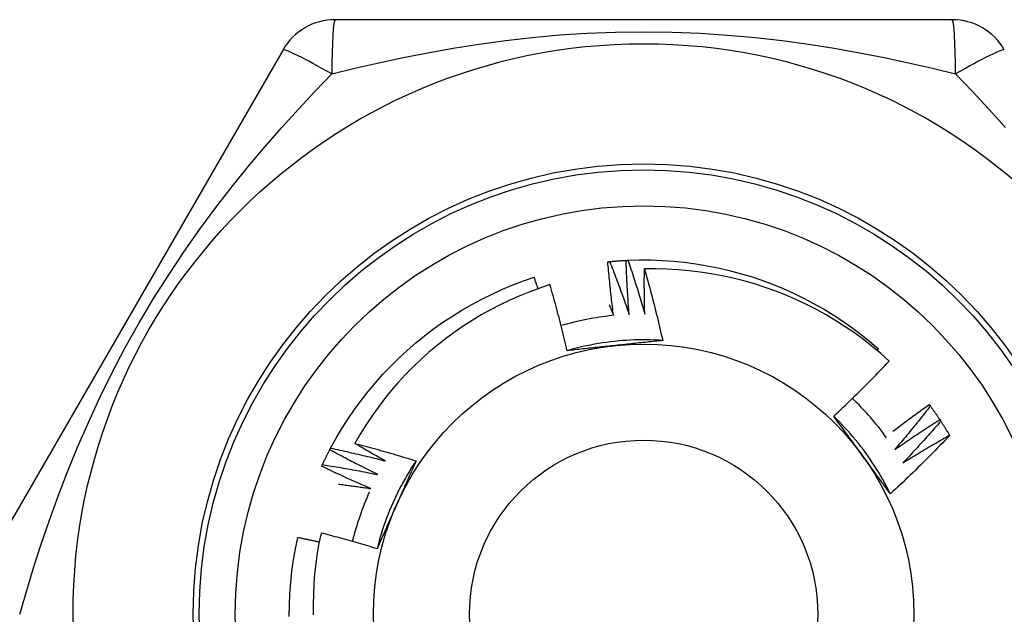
# Model space of a CAD drawing. Header units: inches. Extents: x 2.3 to 72.2, y 3.3 to 39.4.
# Tile 20 of 77: x 12.484 to 12.806, y 9.1 to 9.295. Entities that reach past the tile are written whole.
import ezdxf

# ---------------------------------------------------------------- set-up
doc = ezdxf.new("R2010")
doc.units = ezdxf.units.IN
doc.header["$MEASUREMENT"] = 0
doc.layers.add('Visible Edges(ANSI)', color=7, linetype='Continuous', lineweight=25)
doc.layers.add('Visible Tangent Edges(ANSI)', color=7, linetype='Continuous', lineweight=25)

msp = doc.modelspace()

# ---------------------------------------------------------------- linework, layer by layer
at = {"layer": 'Visible Edges(ANSI)'}
for p, q in [((12.78929, 9.29536), (12.58699, 9.29536)), ((12.56994, 9.28552), (12.46879, 9.11032)), ((12.76467, 9.18693), (12.76511, 9.18745)), ((12.78173, 9.16924), (12.78209, 9.16875)), ((12.78518, 9.16429), (12.78551, 9.16379)), ((12.78836, 9.15917), (12.78841, 9.15909)), ((12.58527, 9.1544), (12.58555, 9.15493))]:
    msp.add_line(p, q, dxfattribs=at)
at = {"layer": 'Visible Edges(ANSI)', "flags": 128}
for points in [[(12.67698, 9.21608), (12.67721, 9.2161), (12.67743, 9.21612), (12.67766, 9.21615), (12.67788, 9.21617), (12.67811, 9.21618), (12.67834, 9.2162), (12.67856, 9.21622), (12.67879, 9.21624), (12.67901, 9.21626), (12.67924, 9.21628), (12.67946, 9.21629), (12.67969, 9.21631), (12.67991, 9.21633), (12.68014, 9.21634), (12.68036, 9.21636), (12.68059, 9.21637), (12.68082, 9.21639), (12.68104, 9.2164), (12.68127, 9.21642), (12.68149, 9.21643), (12.68172, 9.21644), (12.68194, 9.21645), (12.68217, 9.21647), (12.6824, 9.21648)], [(12.6824, 9.21648), (12.68242, 9.21648), (12.68245, 9.21648), (12.68247, 9.21648), (12.6825, 9.21648), (12.68252, 9.21648), (12.68255, 9.21648), (12.68257, 9.21649), (12.6826, 9.21649), (12.68262, 9.21649), (12.68265, 9.21649), (12.68267, 9.21649), (12.6827, 9.21649), (12.68272, 9.21649), (12.68275, 9.21649), (12.68277, 9.21649), (12.6828, 9.2165), (12.68282, 9.2165), (12.68285, 9.2165), (12.68287, 9.2165), (12.6829, 9.2165), (12.68292, 9.2165), (12.68295, 9.2165), (12.68297, 9.2165), (12.683, 9.2165)], [(12.68338, 9.19879), (12.68332, 9.19952), (12.68327, 9.20026), (12.68321, 9.201), (12.68316, 9.20173), (12.68311, 9.20247), (12.68306, 9.2032), (12.68301, 9.20394), (12.68296, 9.20468), (12.68291, 9.20541), (12.68287, 9.20615), (12.68283, 9.20689), (12.68278, 9.20762), (12.68274, 9.20836), (12.68271, 9.2091), (12.68267, 9.20984), (12.68263, 9.21057), (12.6826, 9.21131), (12.68256, 9.21205), (12.68253, 9.21279), (12.6825, 9.21352), (12.68247, 9.21426), (12.68245, 9.215), (12.68242, 9.21574), (12.6824, 9.21648)], [(12.683, 9.2165), (12.68672, 9.21661), (12.69044, 9.2166), (12.69416, 9.21646), (12.69787, 9.21621), (12.70157, 9.21584), (12.70526, 9.21535), (12.70893, 9.21474), (12.71258, 9.21402), (12.7162, 9.21318), (12.71979, 9.21222), (12.72336, 9.21115), (12.72688, 9.20997), (12.73037, 9.20867), (12.73381, 9.20726), (12.73721, 9.20574), (12.74056, 9.20412), (12.74385, 9.20239), (12.74708, 9.20055), (12.75026, 9.19861), (12.75337, 9.19657), (12.75641, 9.19443), (12.75939, 9.1922), (12.76229, 9.18987), (12.76511, 9.18745)], [(12.683, 9.2165), (12.68324, 9.21578), (12.68349, 9.21505), (12.68373, 9.21432), (12.68397, 9.21359), (12.68421, 9.21286), (12.68445, 9.21213), (12.68468, 9.2114), (12.68492, 9.21067), (12.68515, 9.20994), (12.68539, 9.20921), (12.68562, 9.20847), (12.68585, 9.20774), (12.68607, 9.20701), (12.6863, 9.20627), (12.68653, 9.20554), (12.68675, 9.2048), (12.68697, 9.20407), (12.68719, 9.20333), (12.68741, 9.20259), (12.68763, 9.20186), (12.68785, 9.20112), (12.68806, 9.20038), (12.68828, 9.19964), (12.68849, 9.1989)], [(12.67638, 9.21602), (12.67641, 9.21602), (12.67643, 9.21603), (12.67646, 9.21603), (12.67648, 9.21603), (12.67651, 9.21603), (12.67653, 9.21604), (12.67656, 9.21604), (12.67658, 9.21604), (12.67661, 9.21605), (12.67663, 9.21605), (12.67666, 9.21605), (12.67668, 9.21605), (12.67671, 9.21605), (12.67673, 9.21606), (12.67676, 9.21606), (12.67678, 9.21606), (12.67681, 9.21606), (12.67683, 9.21607), (12.67686, 9.21607), (12.67688, 9.21607), (12.67691, 9.21607), (12.67693, 9.21608), (12.67696, 9.21608), (12.67698, 9.21608)], [(12.67828, 9.19841), (12.67819, 9.19914), (12.67809, 9.19987), (12.678, 9.2006), (12.67791, 9.20134), (12.67782, 9.20207), (12.67773, 9.2028), (12.67764, 9.20353), (12.67756, 9.20427), (12.67747, 9.205), (12.67739, 9.20573), (12.67731, 9.20647), (12.67723, 9.2072), (12.67715, 9.20794), (12.67707, 9.20867), (12.677, 9.2094), (12.67693, 9.21014), (12.67685, 9.21087), (12.67678, 9.21161), (12.67671, 9.21234), (12.67664, 9.21308), (12.67658, 9.21381), (12.67651, 9.21455), (12.67645, 9.21529), (12.67638, 9.21602)], [(12.67698, 9.21608), (12.67727, 9.21537), (12.67755, 9.21465), (12.67783, 9.21394), (12.67811, 9.21322), (12.67838, 9.21251), (12.67866, 9.21179), (12.67893, 9.21107), (12.6792, 9.21035), (12.67948, 9.20963), (12.67975, 9.20892), (12.68001, 9.2082), (12.68028, 9.20748), (12.68055, 9.20675), (12.68081, 9.20603), (12.68108, 9.20531), (12.68134, 9.20459), (12.6816, 9.20387), (12.68186, 9.20314), (12.68211, 9.20242), (12.68237, 9.20169), (12.68263, 9.20097), (12.68288, 9.20024), (12.68313, 9.19952), (12.68338, 9.19879)], [(12.68849, 9.1989), (12.68847, 9.19952), (12.68846, 9.20013), (12.68844, 9.20075), (12.68843, 9.20136), (12.68842, 9.20198), (12.68841, 9.20259), (12.6884, 9.20321), (12.68839, 9.20382), (12.68838, 9.20444), (12.68837, 9.20506), (12.68837, 9.20567), (12.68836, 9.20629), (12.68836, 9.2069), (12.68835, 9.20752), (12.68835, 9.20813), (12.68835, 9.20875), (12.68835, 9.20936), (12.68835, 9.20998), (12.68835, 9.2106), (12.68836, 9.21121), (12.68836, 9.21183), (12.68837, 9.21244), (12.68837, 9.21306), (12.68838, 9.21367)], [(12.7686, 9.18348), (12.76586, 9.18592), (12.76305, 9.18826), (12.76017, 9.19052), (12.75722, 9.19268), (12.7542, 9.19474), (12.75112, 9.19671), (12.74797, 9.19858), (12.74477, 9.20034), (12.74151, 9.20201), (12.7382, 9.20357), (12.73483, 9.20503), (12.73142, 9.20638), (12.72797, 9.20762), (12.72448, 9.20875), (12.72097, 9.20976), (12.71742, 9.21066), (12.71385, 9.21144), (12.71026, 9.21211), (12.70664, 9.21266), (12.70301, 9.2131), (12.69937, 9.21342), (12.69571, 9.21362), (12.69205, 9.21371), (12.68838, 9.21367)], [(12.68838, 9.21367), (12.68866, 9.21271), (12.68893, 9.21174), (12.68921, 9.21077), (12.68948, 9.20979), (12.68975, 9.20882), (12.69001, 9.20785), (12.69028, 9.20688), (12.69054, 9.2059), (12.69079, 9.20493), (12.69105, 9.20395), (12.6913, 9.20298), (12.69156, 9.202), (12.6918, 9.20102), (12.69205, 9.20005), (12.69229, 9.19907), (12.69254, 9.19809), (12.69277, 9.19711), (12.69301, 9.19613), (12.69324, 9.19515), (12.69348, 9.19417), (12.6937, 9.19318), (12.69393, 9.1922), (12.69415, 9.19122), (12.69438, 9.19023)], [(12.58555, 9.15493), (12.58735, 9.15819), (12.58925, 9.16139), (12.59125, 9.16452), (12.59335, 9.16759), (12.59555, 9.17059), (12.59784, 9.17352), (12.60023, 9.17638), (12.6027, 9.17915), (12.60527, 9.18185), (12.60792, 9.18446), (12.61065, 9.18699), (12.61346, 9.18943), (12.61635, 9.19177), (12.61931, 9.19402), (12.62234, 9.19618), (12.62544, 9.19824), (12.6286, 9.2002), (12.63182, 9.20205), (12.63511, 9.2038), (12.63844, 9.20545), (12.64183, 9.20699), (12.64526, 9.20842), (12.64874, 9.20973), (12.65226, 9.21094)], [(12.65352, 9.20721), (12.65347, 9.20737), (12.65342, 9.20752), (12.65337, 9.20768), (12.65332, 9.20783), (12.65326, 9.20799), (12.65321, 9.20815), (12.65316, 9.2083), (12.65311, 9.20846), (12.65305, 9.20861), (12.653, 9.20877), (12.65295, 9.20892), (12.6529, 9.20908), (12.65284, 9.20923), (12.65279, 9.20939), (12.65274, 9.20954), (12.65269, 9.2097), (12.65263, 9.20985), (12.65258, 9.21001), (12.65253, 9.21016), (12.65248, 9.21032), (12.65242, 9.21047), (12.65237, 9.21063), (12.65232, 9.21078), (12.65226, 9.21094)], [(12.65743, 9.20852), (12.65409, 9.20741), (12.65078, 9.2062), (12.64751, 9.20488), (12.64428, 9.20346), (12.6411, 9.20193), (12.63797, 9.20031), (12.6349, 9.1986), (12.63189, 9.19679), (12.62894, 9.19489), (12.62604, 9.19289), (12.62322, 9.19081), (12.62046, 9.18863), (12.61776, 9.18637), (12.61514, 9.18402), (12.61259, 9.18158), (12.61012, 9.17907), (12.60773, 9.17648), (12.60543, 9.17381), (12.60321, 9.17108), (12.60109, 9.16828), (12.59905, 9.16542), (12.59711, 9.16249), (12.59526, 9.1595), (12.59351, 9.15646)], [(12.66306, 9.18688), (12.66285, 9.18779), (12.66264, 9.1887), (12.66242, 9.18961), (12.66221, 9.19051), (12.66199, 9.19142), (12.66177, 9.19232), (12.66155, 9.19323), (12.66132, 9.19413), (12.6611, 9.19504), (12.66087, 9.19594), (12.66064, 9.19684), (12.6604, 9.19775), (12.66017, 9.19865), (12.65993, 9.19955), (12.65969, 9.20045), (12.65945, 9.20135), (12.6592, 9.20225), (12.65896, 9.20314), (12.65871, 9.20404), (12.65845, 9.20494), (12.6582, 9.20583), (12.65794, 9.20673), (12.65769, 9.20763), (12.65743, 9.20852)], [(12.67685, 9.20192), (12.67691, 9.20178), (12.67697, 9.20163), (12.67703, 9.20148), (12.67709, 9.20134), (12.67715, 9.20119), (12.67721, 9.20105), (12.67727, 9.2009), (12.67733, 9.20075), (12.67739, 9.20061), (12.67745, 9.20046), (12.67751, 9.20031), (12.67757, 9.20017), (12.67763, 9.20002), (12.67769, 9.19988), (12.67775, 9.19973), (12.67781, 9.19958), (12.67787, 9.19944), (12.67793, 9.19929), (12.67799, 9.19914), (12.67805, 9.199), (12.67811, 9.19885), (12.67817, 9.1987), (12.67823, 9.19856), (12.67828, 9.19841)], [(12.69437, 9.19023), (12.69306, 9.19031), (12.69174, 9.19037), (12.69042, 9.19041), (12.6891, 9.19043), (12.68778, 9.19044), (12.68646, 9.19042), (12.68515, 9.19039), (12.68383, 9.19033), (12.68251, 9.19026), (12.68119, 9.19017), (12.67988, 9.19006), (12.67857, 9.18992), (12.67726, 9.18978), (12.67595, 9.18961), (12.67464, 9.18942), (12.67334, 9.18921), (12.67204, 9.18899), (12.67074, 9.18874), (12.66945, 9.18848), (12.66816, 9.1882), (12.66688, 9.1879), (12.6656, 9.18758), (12.66433, 9.18724), (12.66306, 9.18688)], [(12.67888, 9.18857), (12.67821, 9.1885), (12.67755, 9.18843), (12.67689, 9.18836), (12.67622, 9.1883), (12.67556, 9.18823), (12.6749, 9.18816), (12.67424, 9.18809), (12.67358, 9.18802), (12.67292, 9.18795), (12.67226, 9.18788), (12.6716, 9.18781), (12.67094, 9.18774), (12.67028, 9.18767), (12.66962, 9.1876), (12.66896, 9.18752), (12.66831, 9.18745), (12.66765, 9.18738), (12.66699, 9.18731), (12.66634, 9.18724), (12.66568, 9.18717), (12.66502, 9.1871), (12.66437, 9.18703), (12.66371, 9.18695), (12.66306, 9.18688)], [(12.69438, 9.19023), (12.69373, 9.19016), (12.69309, 9.19009), (12.69245, 9.19002), (12.69181, 9.18995), (12.69117, 9.18988), (12.69052, 9.18981), (12.68988, 9.18974), (12.68924, 9.18967), (12.68859, 9.1896), (12.68795, 9.18953), (12.6873, 9.18946), (12.68666, 9.1894), (12.68601, 9.18933), (12.68537, 9.18926), (12.68472, 9.18919), (12.68407, 9.18912), (12.68343, 9.18905), (12.68278, 9.18898), (12.68213, 9.18892), (12.68148, 9.18885), (12.68083, 9.18878), (12.68018, 9.18871), (12.67953, 9.18864), (12.67888, 9.18857)], [(12.75043, 9.1654), (12.75121, 9.16613), (12.75199, 9.16686), (12.75277, 9.16759), (12.75354, 9.16833), (12.75432, 9.16906), (12.75509, 9.1698), (12.75586, 9.17054), (12.75663, 9.17129), (12.75739, 9.17203), (12.75815, 9.17278), (12.75892, 9.17353), (12.75967, 9.17428), (12.76043, 9.17504), (12.76118, 9.17579), (12.76194, 9.17655), (12.76269, 9.17731), (12.76343, 9.17808), (12.76418, 9.17884), (12.76492, 9.17961), (12.76566, 9.18038), (12.7664, 9.18115), (12.76714, 9.18192), (12.76787, 9.1827), (12.7686, 9.18348)], [(12.76983, 9.16046), (12.77032, 9.16083), (12.77081, 9.16121), (12.7713, 9.16158), (12.77179, 9.16195), (12.77228, 9.16233), (12.77278, 9.1627), (12.77327, 9.16307), (12.77376, 9.16344), (12.77425, 9.16381), (12.77475, 9.16417), (12.77524, 9.16454), (12.77574, 9.16491), (12.77624, 9.16527), (12.77673, 9.16564), (12.77723, 9.166), (12.77773, 9.16637), (12.77823, 9.16673), (12.77873, 9.16709), (12.77923, 9.16745), (12.77973, 9.16781), (12.78023, 9.16817), (12.78073, 9.16853), (12.78123, 9.16889), (12.78173, 9.16924)], [(12.78209, 9.16875), (12.78162, 9.16815), (12.78115, 9.16754), (12.78067, 9.16694), (12.7802, 9.16634), (12.77972, 9.16574), (12.77924, 9.16513), (12.77876, 9.16453), (12.77828, 9.16393), (12.7778, 9.16334), (12.77732, 9.16274), (12.77683, 9.16214), (12.77635, 9.16155), (12.77586, 9.16095), (12.77537, 9.16036), (12.77489, 9.15976), (12.7744, 9.15917), (12.77391, 9.15858), (12.77341, 9.15799), (12.77292, 9.1574), (12.77243, 9.15681), (12.77193, 9.15622), (12.77143, 9.15564), (12.77094, 9.15505), (12.77044, 9.15447)], [(12.78209, 9.16875), (12.78222, 9.16857), (12.78236, 9.16839), (12.78249, 9.1682), (12.78262, 9.16802), (12.78275, 9.16784), (12.78288, 9.16765), (12.78301, 9.16747), (12.78314, 9.16728), (12.78327, 9.1671), (12.7834, 9.16691), (12.78353, 9.16673), (12.78366, 9.16654), (12.78379, 9.16636), (12.78392, 9.16617), (12.78404, 9.16598), (12.78417, 9.1658), (12.7843, 9.16561), (12.78443, 9.16542), (12.78455, 9.16523), (12.78468, 9.16505), (12.7848, 9.16486), (12.78493, 9.16467), (12.78505, 9.16448), (12.78518, 9.16429)], [(12.76898, 9.13995), (12.76839, 9.14113), (12.76779, 9.1423), (12.76716, 9.14347), (12.76652, 9.14462), (12.76587, 9.14576), (12.76519, 9.1469), (12.7645, 9.14802), (12.7638, 9.14914), (12.76308, 9.15024), (12.76234, 9.15134), (12.76159, 9.15242), (12.76082, 9.15349), (12.76003, 9.15455), (12.75923, 9.1556), (12.75842, 9.15664), (12.75759, 9.15766), (12.75674, 9.15867), (12.75588, 9.15967), (12.75501, 9.16066), (12.75412, 9.16164), (12.75322, 9.1626), (12.7523, 9.16355), (12.75137, 9.16448), (12.75043, 9.1654)], [(12.7598, 9.15254), (12.75941, 9.15309), (12.75902, 9.15363), (12.75863, 9.15417), (12.75823, 9.1547), (12.75784, 9.15524), (12.75745, 9.15578), (12.75706, 9.15632), (12.75667, 9.15686), (12.75628, 9.15739), (12.75589, 9.15793), (12.7555, 9.15847), (12.75511, 9.159), (12.75472, 9.15954), (12.75433, 9.16007), (12.75394, 9.16061), (12.75355, 9.16114), (12.75316, 9.16167), (12.75277, 9.16221), (12.75238, 9.16274), (12.75199, 9.16327), (12.7516, 9.16381), (12.75121, 9.16434), (12.75082, 9.16487), (12.75043, 9.1654)], [(12.77044, 9.15447), (12.77104, 9.15489), (12.77165, 9.15531), (12.77225, 9.15573), (12.77286, 9.15615), (12.77347, 9.15657), (12.77408, 9.15699), (12.77469, 9.1574), (12.7753, 9.15782), (12.77591, 9.15823), (12.77652, 9.15864), (12.77713, 9.15906), (12.77775, 9.15946), (12.77836, 9.15987), (12.77898, 9.16028), (12.77959, 9.16069), (12.78021, 9.16109), (12.78083, 9.1615), (12.78145, 9.1619), (12.78207, 9.1623), (12.78269, 9.1627), (12.78331, 9.1631), (12.78393, 9.1635), (12.78455, 9.1639), (12.78518, 9.16429)], [(12.78551, 9.16379), (12.78501, 9.16321), (12.7845, 9.16263), (12.784, 9.16205), (12.78349, 9.16147), (12.78298, 9.16089), (12.78247, 9.16032), (12.78196, 9.15974), (12.78145, 9.15917), (12.78094, 9.1586), (12.78043, 9.15803), (12.77991, 9.15746), (12.7794, 9.15689), (12.77888, 9.15632), (12.77837, 9.15575), (12.77785, 9.15518), (12.77733, 9.15462), (12.77681, 9.15405), (12.77628, 9.15349), (12.77576, 9.15292), (12.77524, 9.15236), (12.77471, 9.1518), (12.77418, 9.15124), (12.77366, 9.15068), (12.77313, 9.15012)], [(12.78551, 9.16379), (12.78563, 9.1636), (12.78575, 9.16341), (12.78588, 9.16322), (12.786, 9.16303), (12.78612, 9.16284), (12.78624, 9.16264), (12.78636, 9.16245), (12.78648, 9.16226), (12.7866, 9.16207), (12.78672, 9.16188), (12.78684, 9.16169), (12.78696, 9.16149), (12.78708, 9.1613), (12.7872, 9.16111), (12.78732, 9.16092), (12.78743, 9.16072), (12.78755, 9.16053), (12.78767, 9.16034), (12.78778, 9.16014), (12.7879, 9.15995), (12.78801, 9.15975), (12.78813, 9.15956), (12.78824, 9.15936), (12.78836, 9.15917)], [(12.78841, 9.15909), (12.78763, 9.15826), (12.78684, 9.15744), (12.78605, 9.15662), (12.78526, 9.15581), (12.78447, 9.15499), (12.78368, 9.15418), (12.78288, 9.15337), (12.78208, 9.15256), (12.78128, 9.15176), (12.78048, 9.15095), (12.77967, 9.15015), (12.77886, 9.14935), (12.77805, 9.14856), (12.77724, 9.14776), (12.77643, 9.14697), (12.77561, 9.14618), (12.77479, 9.1454), (12.77397, 9.14461), (12.77314, 9.14383), (12.77232, 9.14305), (12.77149, 9.14227), (12.77066, 9.1415), (12.76982, 9.14072), (12.76899, 9.13995)], [(12.77313, 9.15012), (12.77375, 9.15051), (12.77438, 9.1509), (12.77501, 9.15129), (12.77564, 9.15168), (12.77626, 9.15207), (12.77689, 9.15245), (12.77752, 9.15283), (12.77816, 9.15322), (12.77879, 9.1536), (12.77942, 9.15398), (12.78005, 9.15436), (12.78069, 9.15473), (12.78132, 9.15511), (12.78196, 9.15549), (12.7826, 9.15586), (12.78323, 9.15623), (12.78387, 9.1566), (12.78451, 9.15697), (12.78515, 9.15734), (12.78579, 9.15771), (12.78643, 9.15808), (12.78707, 9.15844), (12.78772, 9.15881), (12.78836, 9.15917)], [(12.58555, 9.15493), (12.5863, 9.15477), (12.58706, 9.15461), (12.58781, 9.15445), (12.58856, 9.15429), (12.58931, 9.15412), (12.59006, 9.15396), (12.59081, 9.15379), (12.59156, 9.15362), (12.59231, 9.15345), (12.59305, 9.15328), (12.5938, 9.15311), (12.59455, 9.15293), (12.5953, 9.15276), (12.59605, 9.15258), (12.59679, 9.1524), (12.59754, 9.15222), (12.59829, 9.15204), (12.59903, 9.15186), (12.59978, 9.15167), (12.60053, 9.15149), (12.60127, 9.1513), (12.60202, 9.15111), (12.60276, 9.15092), (12.60351, 9.15073)], [(12.59351, 9.15646), (12.59435, 9.15624), (12.59519, 9.15602), (12.59603, 9.1558), (12.59687, 9.15558), (12.59771, 9.15536), (12.59854, 9.15513), (12.59938, 9.1549), (12.60022, 9.15467), (12.60105, 9.15444), (12.60189, 9.15421), (12.60272, 9.15397), (12.60356, 9.15374), (12.60439, 9.1535), (12.60522, 9.15326), (12.60606, 9.15302), (12.60689, 9.15277), (12.60772, 9.15253), (12.60855, 9.15228), (12.60938, 9.15203), (12.61021, 9.15178), (12.61104, 9.15153), (12.61187, 9.15127), (12.6127, 9.15101), (12.61353, 9.15076)], [(12.60351, 9.15073), (12.60309, 9.15096), (12.60267, 9.15119), (12.60225, 9.15143), (12.60183, 9.15166), (12.60141, 9.1519), (12.60099, 9.15213), (12.60057, 9.15237), (12.60016, 9.1526), (12.59974, 9.15284), (12.59932, 9.15308), (12.59891, 9.15332), (12.59849, 9.15355), (12.59807, 9.15379), (12.59766, 9.15403), (12.59724, 9.15427), (12.59683, 9.15451), (12.59641, 9.15475), (12.596, 9.15499), (12.59558, 9.15524), (12.59517, 9.15548), (12.59475, 9.15572), (12.59434, 9.15597), (12.59393, 9.15621), (12.59351, 9.15646)], [(12.58287, 9.14953), (12.58296, 9.14974), (12.58306, 9.14994), (12.58315, 9.15015), (12.58325, 9.15035), (12.58335, 9.15056), (12.58345, 9.15076), (12.58354, 9.15096), (12.58364, 9.15117), (12.58374, 9.15137), (12.58384, 9.15157), (12.58394, 9.15178), (12.58404, 9.15198), (12.58414, 9.15218), (12.58424, 9.15238), (12.58434, 9.15259), (12.58444, 9.15279), (12.58455, 9.15299), (12.58465, 9.15319), (12.58475, 9.15339), (12.58485, 9.15359), (12.58496, 9.15379), (12.58506, 9.154), (12.58517, 9.1542), (12.58527, 9.1544)], [(12.60101, 9.14627), (12.60035, 9.14659), (12.59969, 9.14692), (12.59902, 9.14724), (12.59836, 9.14757), (12.5977, 9.1479), (12.59704, 9.14823), (12.59638, 9.14856), (12.59572, 9.14889), (12.59507, 9.14923), (12.59441, 9.14956), (12.59375, 9.1499), (12.5931, 9.15024), (12.59244, 9.15058), (12.59179, 9.15092), (12.59113, 9.15126), (12.59048, 9.1516), (12.58982, 9.15195), (12.58917, 9.15229), (12.58852, 9.15264), (12.58787, 9.15299), (12.58722, 9.15334), (12.58657, 9.15369), (12.58592, 9.15404), (12.58527, 9.1544)], [(12.76899, 9.13995), (12.7686, 9.14047), (12.76822, 9.14099), (12.76784, 9.14152), (12.76746, 9.14204), (12.76708, 9.14256), (12.7667, 9.14308), (12.76631, 9.1436), (12.76593, 9.14412), (12.76555, 9.14465), (12.76517, 9.14517), (12.76479, 9.14569), (12.7644, 9.14622), (12.76402, 9.14674), (12.76364, 9.14727), (12.76326, 9.14779), (12.76288, 9.14832), (12.76249, 9.14884), (12.76211, 9.14937), (12.76173, 9.1499), (12.76134, 9.15043), (12.76096, 9.15096), (12.76057, 9.15148), (12.76019, 9.15201), (12.7598, 9.15254)], [(12.58261, 9.14898), (12.58262, 9.14901), (12.58263, 9.14903), (12.58264, 9.14905), (12.58265, 9.14908), (12.58266, 9.1491), (12.58267, 9.14912), (12.58269, 9.14914), (12.5827, 9.14917), (12.58271, 9.14919), (12.58272, 9.14921), (12.58273, 9.14924), (12.58274, 9.14926), (12.58275, 9.14928), (12.58276, 9.1493), (12.58277, 9.14933), (12.58278, 9.14935), (12.58279, 9.14937), (12.5828, 9.1494), (12.58281, 9.14942), (12.58282, 9.14944), (12.58283, 9.14946), (12.58284, 9.14949), (12.58285, 9.14951), (12.58287, 9.14953)], [(12.59875, 9.14168), (12.59807, 9.14197), (12.5974, 9.14226), (12.59672, 9.14256), (12.59604, 9.14285), (12.59536, 9.14314), (12.59469, 9.14344), (12.59401, 9.14373), (12.59334, 9.14403), (12.59266, 9.14433), (12.59199, 9.14463), (12.59131, 9.14493), (12.59064, 9.14524), (12.58997, 9.14554), (12.5893, 9.14585), (12.58863, 9.14616), (12.58796, 9.14647), (12.58729, 9.14678), (12.58662, 9.14709), (12.58595, 9.1474), (12.58528, 9.14771), (12.58461, 9.14803), (12.58394, 9.14835), (12.58328, 9.14867), (12.58261, 9.14898)], [(12.58287, 9.14953), (12.58362, 9.14941), (12.58438, 9.14929), (12.58514, 9.14917), (12.5859, 9.14905), (12.58666, 9.14892), (12.58741, 9.1488), (12.58817, 9.14867), (12.58893, 9.14854), (12.58968, 9.14841), (12.59044, 9.14828), (12.5912, 9.14814), (12.59195, 9.14801), (12.59271, 9.14787), (12.59347, 9.14773), (12.59422, 9.14759), (12.59498, 9.14745), (12.59573, 9.14731), (12.59649, 9.14716), (12.59724, 9.14702), (12.598, 9.14687), (12.59875, 9.14672), (12.5995, 9.14657), (12.60026, 9.14642), (12.60101, 9.14627)], [(12.61353, 9.15075), (12.6128, 9.14965), (12.61209, 9.14854), (12.6114, 9.14742), (12.61072, 9.14629), (12.61005, 9.14515), (12.60941, 9.144), (12.60878, 9.14284), (12.60817, 9.14167), (12.60757, 9.14049), (12.60699, 9.13931), (12.60643, 9.13811), (12.60589, 9.13691), (12.60536, 9.1357), (12.60485, 9.13448), (12.60436, 9.13326), (12.60389, 9.13203), (12.60344, 9.13079), (12.603, 9.12955), (12.60258, 9.1283), (12.60218, 9.12704), (12.6018, 9.12578), (12.60144, 9.12451), (12.60109, 9.12324), (12.60077, 9.12196)], [(12.61353, 9.15076), (12.61327, 9.15016), (12.61301, 9.14957), (12.61275, 9.14898), (12.61249, 9.14839), (12.61223, 9.1478), (12.61197, 9.14721), (12.6117, 9.14662), (12.61144, 9.14602), (12.61118, 9.14543), (12.61092, 9.14484), (12.61066, 9.14425), (12.61039, 9.14366), (12.61013, 9.14306), (12.60987, 9.14247), (12.6096, 9.14187), (12.60934, 9.14128), (12.60907, 9.14069), (12.60881, 9.14009), (12.60854, 9.13949), (12.60828, 9.1389), (12.60801, 9.1383), (12.60775, 9.1377), (12.60748, 9.13711), (12.60721, 9.13651)], [(12.58816, 9.14313), (12.58861, 9.14308), (12.58905, 9.14302), (12.58949, 9.14297), (12.58993, 9.14291), (12.59037, 9.14285), (12.59081, 9.1428), (12.59126, 9.14274), (12.5917, 9.14268), (12.59214, 9.14262), (12.59258, 9.14256), (12.59302, 9.1425), (12.59346, 9.14244), (12.5939, 9.14238), (12.59434, 9.14232), (12.59479, 9.14226), (12.59523, 9.1422), (12.59567, 9.14214), (12.59611, 9.14207), (12.59655, 9.14201), (12.59699, 9.14195), (12.59743, 9.14188), (12.59787, 9.14182), (12.59831, 9.14175), (12.59875, 9.14168)], [(12.60721, 9.13651), (12.60694, 9.1359), (12.60667, 9.13529), (12.6064, 9.13468), (12.60613, 9.13407), (12.60586, 9.13346), (12.60559, 9.13285), (12.60532, 9.13224), (12.60505, 9.13164), (12.60478, 9.13103), (12.60451, 9.13042), (12.60424, 9.12982), (12.60397, 9.12921), (12.6037, 9.1286), (12.60343, 9.128), (12.60317, 9.12739), (12.6029, 9.12679), (12.60263, 9.12619), (12.60236, 9.12558), (12.6021, 9.12498), (12.60183, 9.12437), (12.60156, 9.12377), (12.6013, 9.12317), (12.60103, 9.12256), (12.60077, 9.12196)], [(12.5824, 9.12711), (12.58172, 9.12381), (12.58114, 9.12048), (12.58067, 9.11715), (12.5803, 9.11379), (12.58004, 9.11042), (12.57988, 9.10705), (12.57982, 9.10366), (12.57987, 9.10028)], [(12.60077, 9.12196), (12.60001, 9.12219), (12.59925, 9.12242), (12.59849, 9.12265), (12.59772, 9.12288), (12.59696, 9.12311), (12.5962, 9.12334), (12.59544, 9.12356), (12.59467, 9.12378), (12.59391, 9.124), (12.59315, 9.12422), (12.59238, 9.12444), (12.59161, 9.12465), (12.59085, 9.12487), (12.59008, 9.12508), (12.58932, 9.12529), (12.58855, 9.1255), (12.58778, 9.12571), (12.58701, 9.12591), (12.58625, 9.12612), (12.58548, 9.12632), (12.58471, 9.12652), (12.58394, 9.12672), (12.58317, 9.12691), (12.5824, 9.12711)], [(12.572, 9.09978), (12.57204, 9.1035), (12.57219, 9.10722), (12.57247, 9.11093), (12.57286, 9.11463), (12.57337, 9.11831), (12.574, 9.12198), (12.57475, 9.12562)], [(12.58178, 9.12412), (12.58149, 9.12419), (12.5812, 9.12425), (12.5809, 9.12431), (12.58061, 9.12438), (12.58032, 9.12444), (12.58003, 9.12451), (12.57973, 9.12457), (12.57944, 9.12463), (12.57915, 9.1247), (12.57886, 9.12476), (12.57856, 9.12482), (12.57827, 9.12489), (12.57798, 9.12495), (12.57768, 9.12501), (12.57739, 9.12507), (12.5771, 9.12514), (12.5768, 9.1252), (12.57651, 9.12526), (12.57622, 9.12532), (12.57592, 9.12538), (12.57563, 9.12544), (12.57534, 9.1255), (12.57504, 9.12556), (12.57475, 9.12562)]]:
    msp.add_lwpolyline(points, dxfattribs=at)
at = {"layer": 'Visible Edges(ANSI)'}
for radius in [0.18701, 0.13386, 0.08858]:
    msp.add_circle((12.68814, 9.10048), radius, dxfattribs=at)
for centre, radius, start, end in [((12.58699, 9.27567), 0.01969, 90, 150), ((12.78929, 9.27567), 0.01969, 30, 90), ((12.68814, 9.10048), 0.09843, 96.0181, 105.9569), ((12.68814, 9.10048), 0.09843, 36.0181, 45.9569), ((12.68814, 9.10048), 0.09843, 156.0181, 165.9569)]:
    msp.add_arc(centre, radius, start, end, dxfattribs=at)
at = {"layer": 'Visible Tangent Edges(ANSI)', "flags": 128}
for points in [[(12.58589, 9.27758), (12.59351, 9.27944), (12.60131, 9.28123), (12.60928, 9.28294), (12.61743, 9.28455), (12.62574, 9.28603), (12.63421, 9.28737), (12.64283, 9.28855), (12.65161, 9.28955), (12.66056, 9.29035), (12.66965, 9.29094), (12.67887, 9.2913), (12.68816, 9.29142), (12.69747, 9.2913), (12.70669, 9.29093), (12.71578, 9.29034), (12.72472, 9.28954), (12.73349, 9.28854), (12.74211, 9.28736), (12.75056, 9.28603), (12.75885, 9.28455), (12.76698, 9.28294), (12.77496, 9.28123), (12.78276, 9.27944), (12.79038, 9.27758)], [(12.48364, 9.10048), (12.48584, 9.108), (12.48819, 9.11566), (12.49069, 9.12342), (12.49338, 9.13128), (12.49625, 9.13922), (12.49932, 9.14722), (12.50261, 9.15528), (12.50614, 9.16338), (12.50992, 9.17153), (12.51396, 9.17971), (12.51826, 9.18788), (12.52279, 9.19598), (12.52755, 9.20397), (12.53247, 9.21177), (12.53754, 9.21936), (12.54271, 9.22671), (12.54796, 9.23381), (12.55329, 9.24068), (12.55867, 9.24732), (12.56409, 9.25376), (12.56954, 9.25999), (12.57501, 9.26604), (12.58046, 9.2719), (12.58589, 9.27757)], [(12.79039, 9.27757), (12.79581, 9.27191), (12.80126, 9.26605), (12.80673, 9.26)]]:
    msp.add_lwpolyline(points, dxfattribs=at)
at = {"layer": 'Visible Tangent Edges(ANSI)'}
for radius in [0.14764, 0.14567, 0.05709]:
    msp.add_circle((12.68814, 9.10048), radius, dxfattribs=at)
for centre, major_axis, start_param, end_param in [((12.58699, 9.27567), (0, 0.01969), 0, 1.474012), ((12.78929, 9.27567), (0, 0.01969), 4.809173, 6.283185), ((12.58699, 9.27567), (-0.01705, 0.00984), 4.809173, 6.283185), ((12.78929, 9.27567), (0.01705, 0.00984), 0, 1.474012)]:
    msp.add_ellipse(centre, major_axis=major_axis, ratio=0.056054, start_param=start_param, end_param=end_param, dxfattribs=at)

doc.saveas('drawing.dxf')
